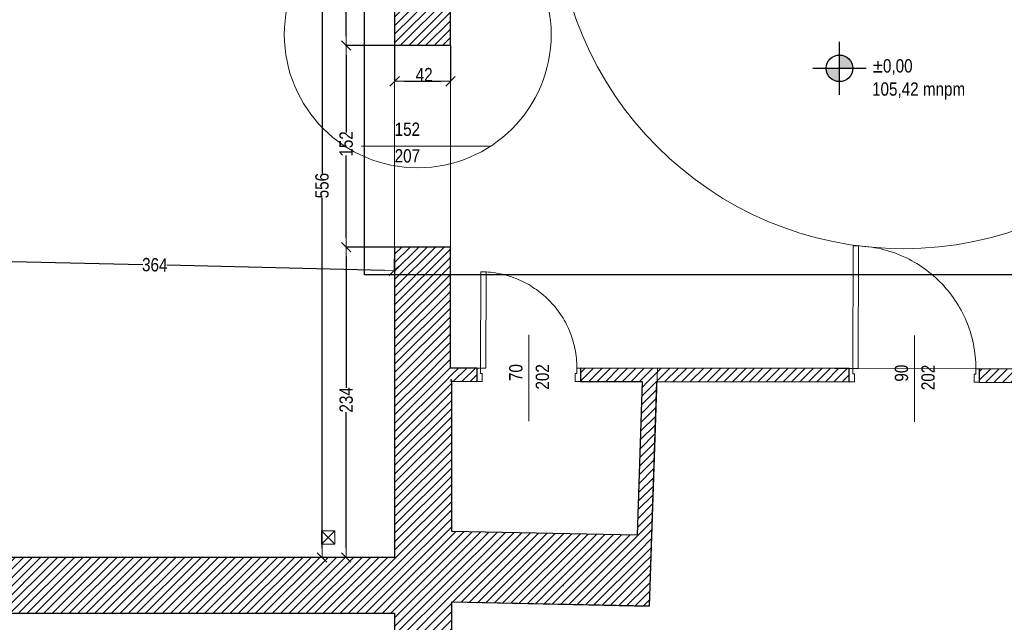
# Model space of a CAD drawing. Header units: millimetres. Extents: x -21056 to 421, y 9759 to 15589.
# Tile 88 of 120: x -2605 to -1864, y 10695 to 11148. Entities that reach past the tile are written whole.
import ezdxf
from ezdxf.enums import TextEntityAlignment as Align

# ---------------------------------------------------------------- set-up
doc = ezdxf.new("R2010")
doc.units = ezdxf.units.MM
doc.header["$LTSCALE"] = 25
doc.header["$MEASUREMENT"] = 0
for name, pattern in [('Kropki i Kreski', [670.277762, 352.777767, -176.388884, 0, -141.111112]), ('Przerywana', [240, 120, -120]), ('Wipeout_Contour', [1000, 0, -1000])]:
    doc.linetypes.add(name, pattern=pattern)
for name, color, linetype, lineweight in [('0_Nr_pióra__60', 230, 'Continuous', 13), ('Drzwi ArchiCAD_Nr_pióra__1', 7, 'Continuous', 13), ('Drzwi ArchiCAD_Nr_pióra__27', 7, 'Continuous', 25), ('Konstrukcja - Siatki mod_Nr_pióra__48', 1, 'Continuous', 15), ('KR_INW_Nr_pióra__101', 252, 'Continuous', 5), ('KR_INW_Nr_pióra__27', 7, 'Continuous', 25), ('NAPIS_SODON_Nr_pióra__121', 255, 'Continuous', 0), ('PRZEBUDOWA_WYBURZENIA_DZIAŁOWE_Nr_pióra__1', 7, 'Continuous', 13), ('PRZEBUDOWA_WYBURZENIA_DZIAŁOWE_Nr_pióra__27', 7, 'Continuous', 25), ('PRZEBUDOWA_WYBURZENIA_DZIAŁOWE_Nr_pióra__48', 1, 'Continuous', 15), ('WN_WKAN_Nr_pióra__2', 8, 'Continuous', 13), ('Wymiarowanie - Poziomy_Nr_pióra__28', 1, 'Continuous', 25), ('Wymiarowanie - Poziomy_Nr_pióra__8', 1, 'Continuous', 100), ('Znaczniki drzwi ArchiCADa_Nr_pióra__20', 1, 'Continuous', 13), ('Znaczniki drzwi ArchiCADa_Nr_pióra__7', 7, 'Continuous', 13)]:
    doc.layers.add(name, color=color, linetype=linetype, lineweight=lineweight)
for name, color, linetype in [('Drzwi ArchiCAD', 7, 'Continuous'), ('Konstrukcja - Siatki mod', 7, 'Continuous'), ('KR_INW', 7, 'Continuous'), ('MV RAMKA', 7, 'Continuous'), ('NAPIS_SODON', 7, 'Continuous'), ('PRZEBUDOWA_WYBURZENIA_DZIAŁOWE', 7, 'Continuous'), ('PRZEBUDOWA_WYBURZENIA_OPIS', 7, 'Continuous'), ('WN_WKAN', 7, 'Continuous'), ('Wymiarowanie - Poziomy', 7, 'Continuous'), ('Znaczniki drzwi ArchiCADa', 7, 'Continuous')]:
    doc.layers.add(name, color=color, linetype=linetype)
doc.styles.add('GENERATED_STYLE_1', font='ARIALN.TTF')
doc.linetypes.add('Dymek', pattern='A,0,[2,20231130_WYBURZENIA1.Shx,S=15.817082,R=0,X=-0.000255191,Y=0.048578],-1983.5,0', length=1983.5)
doc.linetypes.add('X', pattern='A,0,[1,20231130_WYBURZENIA1.Shx,S=2.380952,R=0,X=0,Y=0],-300,0', length=300)
doc.dimstyles.new('GENERATED_STYLE__1', dxfattribs={"dimscale": 0.1, "dimtxt": 100, "dimasz": 71.25, "dimexe": 0.18, "dimexo": 0, "dimgap": 0.09, "dimtad": 1, "dimdec": 0, "dimzin": 0, "dimdsep": 46, "dimtxsty": 'GENERATED_STYLE_1', "dimblk": 'ARROWHEAD_6', "dimblk1": 'ARROWHEAD_6', "dimblk2": 'ARROWHEAD_6', "dimcen": 0.09, "dimclrd": 256, "dimclre": 256, "dimclrt": 256, "dimadec": 1, "dimazin": 0, "dimtfac": 1, "dimtdec": 4, "dimtmove": 0, "dimatfit": 3, "dimfxl": 1, "dimtolj": 1, "dimtzin": 0, "dimarcsym": 0})
doc.dimstyles.new('GENERATED_STYLE__2', dxfattribs={"dimscale": 0.1, "dimtxt": 100, "dimasz": 71.25, "dimexe": 0.18, "dimexo": 0, "dimgap": 0.09, "dimtad": 1, "dimtih": 1, "dimtoh": 1, "dimdec": 0, "dimzin": 0, "dimdsep": 46, "dimtxsty": 'GENERATED_STYLE_1', "dimblk": 'ARROWHEAD_6', "dimblk1": 'ARROWHEAD_6', "dimblk2": 'ARROWHEAD_6', "dimcen": 0.09, "dimclrd": 256, "dimclre": 256, "dimclrt": 256, "dimadec": 1, "dimazin": 0, "dimtfac": 1, "dimtdec": 4, "dimtmove": 0, "dimatfit": 3, "dimfxl": 1, "dimtolj": 1, "dimtzin": 0, "dimarcsym": 0})
pattern_1 = [(45, (0, 0), (-31.819804, 31.819804), [])]

# ---------------------------------------------------------------- blocks, each defined once
blk = doc.blocks.new('Strop_2', base_point=(188316, 115154.1))
at = {"layer": 'NAPIS_SODON_Nr_pióra__121', "linetype": 'Continuous', "flags": 128}
blk.add_lwpolyline([(205315.4, 121145.6), (224463.2, 121145.6), (224463.2, 120284.7), (224843.2, 120284.7), (224843.2, 121525.6), (230445.6, 121525.6), (230445.6, 120284.7), (230445.6, 115394.1), (230442.2, 115394.1), (230443.9, 117003.9), (226439, 117009.8), (226379.4, 115221.6), (224893.2, 115252.5), (224893.2, 113397.6), (205242.2, 113397.6)], dxfattribs=at)
blk = doc.blocks.new('Ściana_6', base_point=(224463.2, 113109.1))
at = {"layer": 'KR_INW_Nr_pióra__101', "linetype": 'Continuous'}
h = blk.add_hatch(dxfattribs=at)
h.set_pattern_fill('Cegła_licówka', color=256, style=0, pattern_type=2)
h.set_pattern_definition(pattern_1)
h.paths.add_polyline_path([(224893.2, 113112), (224893.2, 116921.5), (224463.2, 116921.5), (224463.2, 112964.5)])
at = {"layer": 'KR_INW_Nr_pióra__27', "linetype": 'Continuous', "flags": 128}
for points in [[(224463.2, 116921.5), (224463.2, 115586.8)], [(224893.2, 116921.5), (224883.2, 116921.5)], [(224893.2, 115782.6), (224893.2, 116921.5)], [(224893.2, 113112), (224893.2, 115252.5)], [(224463.2, 115166.8), (224463.2, 113397.6)], [(224463.2, 112967.6), (224463.2, 112964.5)]]:
    blk.add_lwpolyline(points, dxfattribs=at)
blk = doc.blocks.new('Drzwi 19_3')
at = {"layer": 'Drzwi ArchiCAD_Nr_pióra__1', "linetype": 'Continuous'}
for p, q in [((422, 0), (422, 924)), ((422, 924), (462, 924)), ((462, 924), (462, 0)), ((-462, 0), (-490, 0)), ((-490, 0), (-490, -100)), ((-462, -40), (-462, 0)), ((462, 0), (422, 0)), ((490, 0), (462, 0)), ((462, 0), (462, -40)), ((490, -100), (490, 0)), ((-450, -40), (-462, -40)), ((-450, -100), (-450, -40)), ((462, -40), (450, -40)), ((450, -40), (450, -100)), ((-490, -100), (-450, -100)), ((450, -100), (490, -100))]:
    blk.add_line(p, q, dxfattribs=at)
at = {"layer": 'Drzwi ArchiCAD_Nr_pióra__1', "linetype": 'Przerywana'}
blk.add_arc((462, 0), 924, 90, 180, dxfattribs=at)
at = {"layer": 'Drzwi ArchiCAD_Nr_pióra__27', "linetype": 'Continuous'}
for p, q in [((-490, -100), (-490, 0)), ((490, -100), (490, 0))]:
    blk.add_line(p, q, dxfattribs=at)
blk = doc.blocks.new('Znacznik Wym 19_17')
at = {"layer": 'Znaczniki drzwi ArchiCADa_Nr_pióra__20', "linetype": 'Continuous'}
blk.add_line((0, 250), (0, -400), dxfattribs=at)
at = {"layer": 'Znaczniki drzwi ArchiCADa_Nr_pióra__7', "style": 'GENERATED_STYLE_1'}
for tag, p in [('AC_MarkerText_2', (-17.6, -97.4)), ('AC_MarkerText_3', (182.4, -161.4))]:
    blk.add_attdef(tag, text='', height=100, rotation=90, dxfattribs=at).set_placement(p, align=Align.BOTTOM_LEFT)
blk = doc.blocks.new('Drzwi 19_4')
at = {"layer": 'Drzwi ArchiCAD_Nr_pióra__1', "linetype": 'Continuous'}
for p, q in [((322, 0), (322, 724)), ((322, 724), (362, 724)), ((362, 724), (362, 0)), ((-362, 0), (-390, 0)), ((-390, 0), (-390, -100)), ((-362, -40), (-362, 0)), ((362, 0), (322, 0)), ((390, 0), (362, 0)), ((362, 0), (362, -40)), ((390, -100), (390, 0)), ((-350, -40), (-362, -40)), ((-350, -100), (-350, -40)), ((362, -40), (350, -40)), ((350, -40), (350, -100)), ((-390, -100), (-350, -100)), ((350, -100), (390, -100))]:
    blk.add_line(p, q, dxfattribs=at)
at = {"layer": 'Drzwi ArchiCAD_Nr_pióra__1', "linetype": 'Przerywana'}
blk.add_arc((362, 0), 724, 90, 180, dxfattribs=at)
at = {"layer": 'Drzwi ArchiCAD_Nr_pióra__27', "linetype": 'Continuous'}
for p, q in [((-390, 0), (-390, -100)), ((390, 0), (390, -100))]:
    blk.add_line(p, q, dxfattribs=at)
blk = doc.blocks.new('Ściana_18', base_point=(224463.2, 117012.7))
at = {"layer": 'KR_INW_Nr_pióra__101', "linetype": 'Continuous'}
h = blk.add_hatch(dxfattribs=at)
h.set_pattern_fill('Cegła_licówka', color=256, style=0, pattern_type=2)
h.set_pattern_definition(pattern_1)
h.paths.add_polyline_path([(224883.2, 116912.1), (225081.9, 116911.8), (225082, 117011.8), (224883.2, 117012.1)])
h = blk.add_hatch(dxfattribs=at)
h.set_pattern_fill('Cegła_licówka', color=256, style=0, pattern_type=2)
h.set_pattern_definition(pattern_1)
h.paths.add_polyline_path([(225862, 117010.6), (225861.9, 116910.6), (227882.5, 116907.7), (227882.7, 117007.7)])
h = blk.add_hatch(dxfattribs=at)
h.set_pattern_fill('Cegła_licówka', color=256, style=0, pattern_type=2)
h.set_pattern_definition(pattern_1)
h.paths.add_polyline_path([(228862.5, 116906.2), (231143.7, 116902.9), (230438.9, 117003.9), (228862.7, 117006.2)])
at = {"layer": 'KR_INW_Nr_pióra__27', "linetype": 'Continuous'}
for p, q in [((225082, 117011.8), (225081.9, 116911.8)), ((225862, 117010.6), (225861.9, 116910.6)), ((227882.5, 116907.7), (227882.7, 117007.7)), ((228862.5, 116906.2), (228862.7, 117006.2))]:
    blk.add_line(p, q, dxfattribs=at)
at = {"layer": 'KR_INW_Nr_pióra__27', "linetype": 'Continuous', "flags": 128}
for points in [[(225082, 117011.8), (224883.2, 117012.1)], [(227882.7, 117007.7), (225862, 117010.6)], [(230438.9, 117003.9), (228862.7, 117006.2)], [(224883.2, 116912.1), (225081.9, 116911.8)], [(225861.9, 116910.6), (226325.6, 116910)], [(226435.6, 116909.8), (227882.5, 116907.7)], [(228862.5, 116906.2), (230443.8, 116903.9)]]:
    blk.add_lwpolyline(points, dxfattribs=at)
at = {"layer": 'Drzwi ArchiCAD', "linetype": 'Continuous', "xscale": -1, "zscale": 1000, "rotation": 359.9160762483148}
for name, p in [('Drzwi 19_3', (228372.7, 117007)), ('Drzwi 19_4', (225472, 117011.2))]:
    blk.add_blockref(name, p, dxfattribs=at)
at = {"layer": 'Znaczniki drzwi ArchiCADa', "color": 14, "lineweight": 13, "true_color": 0xb00000}
ref = blk.add_blockref('Znacznik Wym 19_17', (225472, 117011.2), dxfattribs=dict(at, rotation=359.9160762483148))
ref.add_attrib('AC_MarkerText_2', '70', dxfattribs={"layer": 'Znaczniki drzwi ArchiCADa_Nr_pióra__7', "color": 7, "height": 100, "rotation": 89.91608, "style": 'GENERATED_STYLE_1'}).set_placement((225454.2, 116913.9), align=Align.BOTTOM_LEFT)
ref.add_attrib('AC_MarkerText_3', '202', dxfattribs={"layer": 'Znaczniki drzwi ArchiCADa_Nr_pióra__7', "color": 7, "height": 100, "rotation": 89.91608, "style": 'GENERATED_STYLE_1'}).set_placement((225654.1, 116849.6), align=Align.BOTTOM_LEFT)
ref = blk.add_blockref('Znacznik Wym 19_17', (228372.7, 117007), dxfattribs=dict(at, rotation=359.9160762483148))
ref.add_attrib('AC_MarkerText_2', '90', dxfattribs={"layer": 'Znaczniki drzwi ArchiCADa_Nr_pióra__7', "color": 7, "height": 100, "rotation": 89.91608, "style": 'GENERATED_STYLE_1'}).set_placement((228354.8, 116909.6), align=Align.BOTTOM_LEFT)
ref.add_attrib('AC_MarkerText_3', '202', dxfattribs={"layer": 'Znaczniki drzwi ArchiCADa_Nr_pióra__7', "color": 7, "height": 100, "rotation": 89.91608, "style": 'GENERATED_STYLE_1'}).set_placement((228554.7, 116845.3), align=Align.BOTTOM_LEFT)
blk = doc.blocks.new('Ściana_19', base_point=(226328.9, 117009.9))
at = {"layer": 'KR_INW_Nr_pióra__101', "linetype": 'Continuous'}
h = blk.add_hatch(dxfattribs=at)
h.set_pattern_fill('Cegła_licówka', color=256, style=0, pattern_type=2)
h.set_pattern_definition(pattern_1)
h.paths.add_polyline_path([(226325.6, 116910), (226287.1, 115753.7), (226379.4, 115221.6), (226435.6, 116909.8)])
at = {"layer": 'KR_INW_Nr_pióra__27', "linetype": 'Continuous', "flags": 128}
for points in [[(226325.6, 116910), (226287.1, 115753.7)], [(226379.4, 115221.6), (226435.6, 116909.8)]]:
    blk.add_lwpolyline(points, dxfattribs=at)
blk = doc.blocks.new('Ściana_20', base_point=(226287.1, 115753.7))
at = {"layer": 'KR_INW_Nr_pióra__101', "linetype": 'Continuous'}
h = blk.add_hatch(dxfattribs=at)
h.set_pattern_fill('Cegła_licówka', color=256, style=0, pattern_type=2)
h.set_pattern_definition(pattern_1)
h.paths.add_polyline_path([(226287.1, 115753.7), (224893.2, 115782.6), (224893.2, 115252.5), (226379.4, 115221.6)])
at = {"layer": 'KR_INW_Nr_pióra__27', "linetype": 'Continuous', "flags": 128}
for points in [[(226287.1, 115753.7), (224893.2, 115782.6)], [(224893.2, 115252.5), (226379.4, 115221.6)]]:
    blk.add_lwpolyline(points, dxfattribs=at)
blk = doc.blocks.new('Ściana_119', base_point=(224463.2, 116921.5))
at = {"layer": 'KR_INW_Nr_pióra__101', "linetype": 'Continuous'}
h = blk.add_hatch(dxfattribs=at)
h.set_pattern_fill('Cegła_licówka', color=256, style=0, pattern_type=2)
h.set_pattern_definition(pattern_1)
h.paths.add_polyline_path([(224883.2, 116921.5), (224883.2, 117921.9), (224463.2, 117921.9), (224463.2, 116921.5)])
at = {"layer": 'KR_INW_Nr_pióra__27', "linetype": 'Continuous', "flags": 128}
for points in [[(224883.2, 117921.9), (224463.2, 117921.9)], [(224463.2, 117921.9), (224463.2, 116921.5)], [(224883.2, 117012.1), (224883.2, 117921.9)]]:
    blk.add_lwpolyline(points, dxfattribs=at)
blk = doc.blocks.new('Znacznik Wym 19_40')
at = {"layer": 'Znaczniki drzwi ArchiCADa_Nr_pióra__20', "linetype": 'Continuous'}
blk.add_line((0, 250), (0, -720), dxfattribs=at)
at = {"layer": 'Znaczniki drzwi ArchiCADa_Nr_pióra__7', "style": 'GENERATED_STYLE_1'}
for tag, p in [('AC_MarkerText_3', (-182.4, 30.7)), ('AC_MarkerText_2', (17.6, 30.7))]:
    blk.add_attdef(tag, text='', height=100, rotation=270, dxfattribs=at).set_placement(p, align=Align.BOTTOM_LEFT)
blk = doc.blocks.new('Ściana_127', base_point=(224463.2, 117921.9))
at = {"layer": 'PRZEBUDOWA_WYBURZENIA_DZIAŁOWE_Nr_pióra__48', "linetype": 'Continuous'}
h = blk.add_hatch(dxfattribs=at)
h.set_pattern_fill('Cegła_licówka', color=256, style=0, pattern_type=2)
h.set_pattern_definition(pattern_1)
h.paths.add_polyline_path([(224883.2, 120302.4), (224463.2, 120302.4), (224463.2, 119438), (224883.2, 119438)])
at = {"layer": 'PRZEBUDOWA_WYBURZENIA_DZIAŁOWE_Nr_pióra__27', "linetype": 'X'}
for p, q in [((224883.2, 119438), (224463.2, 119438)), ((224883.2, 117921.9), (224463.2, 117921.9))]:
    blk.add_line(p, q, dxfattribs=at)
at = {"layer": 'PRZEBUDOWA_WYBURZENIA_DZIAŁOWE_Nr_pióra__27', "linetype": 'X', "flags": 128}
for points in [[(224883.2, 120302.4), (224463.2, 120302.4)], [(224463.2, 120302.4), (224463.2, 119438)], [(224883.2, 119438), (224883.2, 120302.4)]]:
    blk.add_lwpolyline(points, dxfattribs=at)
at = {"layer": 'Znaczniki drzwi ArchiCADa', "color": 14, "lineweight": 13, "true_color": 0xb00000}
ref = blk.add_blockref('Znacznik Wym 19_40', (224463.2, 118679.9), dxfattribs=dict(at, rotation=90))
ref.add_attrib('AC_MarkerText_2', '152', dxfattribs={"layer": 'Znaczniki drzwi ArchiCADa_Nr_pióra__7', "color": 7, "height": 100, "rotation": 360, "style": 'GENERATED_STYLE_1'}).set_placement((224463.2, 118728.3), align=Align.BOTTOM_LEFT)
ref.add_attrib('AC_MarkerText_3', '207', dxfattribs={"layer": 'Znaczniki drzwi ArchiCADa_Nr_pióra__7', "color": 7, "height": 100, "rotation": 360, "style": 'GENERATED_STYLE_1'}).set_placement((224463.2, 118528.3), align=Align.BOTTOM_LEFT)
blk = doc.blocks.new('Ściana_133', base_point=(218312.4, 115586.8))
at = {"layer": 'KR_INW_Nr_pióra__101', "linetype": 'Continuous'}
h = blk.add_hatch(dxfattribs=at)
h.set_pattern_fill('Cegła_licówka', color=256, style=0, pattern_type=2)
h.set_pattern_definition(pattern_1)
h.paths.add_polyline_path([(218312.4, 115166.8), (224463.2, 115166.8), (224463.2, 115586.8), (218312.4, 115586.8)])
at = {"layer": 'KR_INW_Nr_pióra__27', "linetype": 'Continuous', "flags": 128}
for points in [[(220688.1, 115586.8), (218312.4, 115586.8)], [(218312.4, 115586.8), (218312.4, 115166.8)], [(221340.1, 115586.8), (220798.1, 115586.8)], [(224463.2, 115586.8), (221450.1, 115586.8)], [(218312.4, 115166.8), (218956.3, 115166.8)], [(219086.3, 115166.8), (224463.2, 115166.8)]]:
    blk.add_lwpolyline(points, dxfattribs=at)
blk = doc.blocks.new('Symbol Kratka ściekowej 19')
at = {"layer": 'WN_WKAN_Nr_pióra__2', "linetype": 'Continuous'}
for p, q in [((100, 100), (0, 100)), ((0, 100), (0, 0)), ((0, 0), (100, 100)), ((100, 0), (0, 100)), ((100, 0), (100, 100)), ((0, 0), (100, 0))]:
    blk.add_line(p, q, dxfattribs=at)
blk = doc.blocks.new('ARROWHEAD_6')
at = {"color": 0, "linetype": 'Continuous', "lineweight": 0}
for p, q in [((0, 0), (-1, 0)), ((-0.5, -0.5), (0.5, 0.5))]:
    blk.add_line(p, q, dxfattribs=at)
blk = doc.blocks.new('*D659')
at = {"layer": 'Defpoints', "color": 0}
for p in [(-2322.53, 10977.11), (-2322.96, 10959.3), (-2689.87, 10832.96)]:
    blk.add_point(p, dxfattribs=at)
at = {"layer": 'PRZEBUDOWA_WYBURZENIA_OPIS', "linetype": 'Continuous', "lineweight": -2}
for p, q in [((-2322.53, 10977.11), (-2322.96, 10959.28)), ((-2689.87, 10832.96), (-2686.56, 10968.21)), ((-2679.44, 10968.01), (-2512.03, 10963.92)), ((-2330.08, 10959.48), (-2493.93, 10963.48))]:
    blk.add_line(p, q, dxfattribs=at)
at = {"layer": 'PRZEBUDOWA_WYBURZENIA_OPIS', "linetype": 'ByBlock', "lineweight": -2, "xscale": 7.125, "yscale": 7.125, "zscale": 7.125}
for p, rotation in [((-2686.56, 10968.19), 178.6001029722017), ((-2322.96, 10959.3), 358.6001029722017)]:
    blk.add_blockref('ARROWHEAD_6', p, dxfattribs=dict(at, rotation=rotation))
at = {"layer": 'PRZEBUDOWA_WYBURZENIA_OPIS', "lineweight": 13, "insert": (-2502.98, 10963.7), "char_height": 10, "attachment_point": 5, "rotation": 358.6001, "style": 'GENERATED_STYLE_1'}
blk.add_mtext('\\A1;364', dxfattribs=at)
blk = doc.blocks.new('*D664')
at = {"layer": 'Defpoints', "color": 0}
for p in [(-2358.96, 10977.11), (-2322.53, 10977.11), (-2322.53, 10743.6)]:
    blk.add_point(p, dxfattribs=at)
at = {"layer": 'PRZEBUDOWA_WYBURZENIA_OPIS', "linetype": 'Continuous', "lineweight": -2}
for p, q in [((-2322.53, 10977.11), (-2358.98, 10977.11)), ((-2358.96, 10969.99), (-2358.96, 10871.26)), ((-2358.96, 10750.73), (-2358.96, 10853.02)), ((-2322.53, 10743.6), (-2358.98, 10743.6))]:
    blk.add_line(p, q, dxfattribs=at)
at = {"layer": 'PRZEBUDOWA_WYBURZENIA_OPIS', "linetype": 'ByBlock', "lineweight": -2, "xscale": 7.125, "yscale": 7.125, "zscale": 7.125}
for p, rotation in [((-2358.96, 10977.11), 90), ((-2358.96, 10743.6), 270)]:
    blk.add_blockref('ARROWHEAD_6', p, dxfattribs=dict(at, rotation=rotation))
at = {"layer": 'PRZEBUDOWA_WYBURZENIA_OPIS', "lineweight": 13, "insert": (-2358.96, 10862.14), "char_height": 10, "attachment_point": 5, "rotation": 90, "style": 'GENERATED_STYLE_1'}
blk.add_mtext('\\A1;234', dxfattribs=at)
blk = doc.blocks.new('*D665')
at = {"layer": 'Defpoints', "color": 0}
for p in [(-2358.96, 11128.73), (-2322.53, 11128.73), (-2322.53, 10977.11)]:
    blk.add_point(p, dxfattribs=at)
at = {"layer": 'PRZEBUDOWA_WYBURZENIA_OPIS', "linetype": 'Continuous', "lineweight": -2}
for p, q in [((-2322.53, 11128.73), (-2358.98, 11128.73)), ((-2358.96, 11121.6), (-2358.96, 11063.35)), ((-2358.96, 10984.24), (-2358.96, 11046.06)), ((-2322.53, 10977.11), (-2358.98, 10977.11))]:
    blk.add_line(p, q, dxfattribs=at)
at = {"layer": 'PRZEBUDOWA_WYBURZENIA_OPIS', "linetype": 'ByBlock', "lineweight": -2, "xscale": 7.125, "yscale": 7.125, "zscale": 7.125}
for p, rotation in [((-2358.96, 11128.73), 90), ((-2358.96, 10977.11), 270)]:
    blk.add_blockref('ARROWHEAD_6', p, dxfattribs=dict(at, rotation=rotation))
at = {"layer": 'PRZEBUDOWA_WYBURZENIA_OPIS', "lineweight": 13, "insert": (-2358.96, 11054.7), "char_height": 10, "attachment_point": 5, "rotation": 90, "style": 'GENERATED_STYLE_1'}
blk.add_mtext('\\A1;152', dxfattribs=at)
blk = doc.blocks.new('*D666')
at = {"layer": 'Defpoints', "color": 0}
for p in [(-2358.96, 11215.17), (-2322.53, 11215.17), (-2322.53, 11128.73)]:
    blk.add_point(p, dxfattribs=at)
at = {"layer": 'PRZEBUDOWA_WYBURZENIA_OPIS', "linetype": 'Continuous', "lineweight": -2}
for p, q in [((-2322.53, 11215.17), (-2358.98, 11215.17)), ((-2358.96, 11208.04), (-2358.96, 11179.02)), ((-2358.96, 11135.85), (-2358.96, 11167.26)), ((-2322.53, 11128.73), (-2358.98, 11128.73))]:
    blk.add_line(p, q, dxfattribs=at)
at = {"layer": 'PRZEBUDOWA_WYBURZENIA_OPIS', "linetype": 'ByBlock', "lineweight": -2, "xscale": 7.125, "yscale": 7.125, "zscale": 7.125}
for p, rotation in [((-2358.96, 11215.17), 90), ((-2358.96, 11128.73), 270)]:
    blk.add_blockref('ARROWHEAD_6', p, dxfattribs=dict(at, rotation=rotation))
at = {"layer": 'PRZEBUDOWA_WYBURZENIA_OPIS', "lineweight": 13, "insert": (-2358.96, 11173.14), "char_height": 10, "attachment_point": 5, "rotation": 90, "style": 'GENERATED_STYLE_1'}
blk.add_mtext('\\A1;86', dxfattribs=at)
blk = doc.blocks.new('*D668')
at = {"layer": 'Defpoints', "color": 0}
for p in [(-2377.14, 11299.49), (-2322.53, 11299.49), (-2322.53, 10743.6)]:
    blk.add_point(p, dxfattribs=at)
at = {"layer": 'PRZEBUDOWA_WYBURZENIA_OPIS', "linetype": 'Continuous', "lineweight": -2}
for p, q in [((-2322.53, 11299.49), (-2377.16, 11299.49)), ((-2377.14, 11292.36), (-2377.14, 11032.39)), ((-2377.14, 10750.73), (-2377.14, 11014.26)), ((-2322.53, 10743.6), (-2377.16, 10743.6))]:
    blk.add_line(p, q, dxfattribs=at)
at = {"layer": 'PRZEBUDOWA_WYBURZENIA_OPIS', "linetype": 'ByBlock', "lineweight": -2, "xscale": 7.125, "yscale": 7.125, "zscale": 7.125}
for p, rotation in [((-2377.14, 11299.49), 90), ((-2377.14, 10743.6), 270)]:
    blk.add_blockref('ARROWHEAD_6', p, dxfattribs=dict(at, rotation=rotation))
at = {"layer": 'PRZEBUDOWA_WYBURZENIA_OPIS', "lineweight": 13, "insert": (-2377.14, 11023.33), "char_height": 10, "attachment_point": 5, "rotation": 90, "style": 'GENERATED_STYLE_1'}
blk.add_mtext('\\A1;556', dxfattribs=at)
blk = doc.blocks.new('*D669')
at = {"layer": 'Defpoints', "color": 0}
for p in [(-2322.53, 11128.73), (-2280.53, 11128.73), (-2280.53, 11101.81)]:
    blk.add_point(p, dxfattribs=at)
at = {"layer": 'PRZEBUDOWA_WYBURZENIA_OPIS', "linetype": 'Continuous', "lineweight": -2}
for p, q in [((-2322.53, 11128.73), (-2322.53, 11101.79)), ((-2280.53, 11128.73), (-2280.53, 11101.79)), ((-2315.4, 11101.81), (-2287.65, 11101.81))]:
    blk.add_line(p, q, dxfattribs=at)
at = {"layer": 'PRZEBUDOWA_WYBURZENIA_OPIS', "linetype": 'ByBlock', "lineweight": -2, "xscale": 7.125, "yscale": 7.125, "zscale": 7.125, "rotation": 180}
blk.add_blockref('ARROWHEAD_6', (-2322.53, 11101.81), dxfattribs=at)
at = {"layer": 'PRZEBUDOWA_WYBURZENIA_OPIS', "linetype": 'ByBlock', "lineweight": -2, "xscale": 7.125, "yscale": 7.125, "zscale": 7.125}
blk.add_blockref('ARROWHEAD_6', (-2280.53, 11101.81), dxfattribs=at)
at = {"layer": 'PRZEBUDOWA_WYBURZENIA_OPIS', "lineweight": 13, "insert": (-2300.34, 11106.84), "char_height": 10, "attachment_point": 5, "style": 'GENERATED_STYLE_1'}
blk.add_mtext('\\A1;42', dxfattribs=at)
blk = doc.blocks.new('Koty wysokościowe_1', base_point=(227809.5, 119266.6))
at = {"layer": 'Wymiarowanie - Poziomy_Nr_pióra__28', "linetype": 'Continuous'}
for points in [[(227809.5, 119266.6), (227909.5, 119266.6), (227901.9, 119304.8), (227880.2, 119337.3), (227847.7, 119359), (227809.5, 119366.6)], [(227809.5, 119266.6), (227709.5, 119266.6), (227717.1, 119228.3), (227738.8, 119195.9), (227771.2, 119174.2), (227809.5, 119166.6)]]:
    blk.add_hatch(color=256, dxfattribs=at).paths.add_polyline_path(points)
for p, q in [((227809.5, 119066.6), (227809.5, 119466.6)), ((227609.5, 119266.6), (228009.5, 119266.6))]:
    blk.add_line(p, q, dxfattribs=at)
blk.add_circle((227809.5, 119266.6), 100, dxfattribs=at)
at = {"color": 254, "linetype": 'Wipeout_Contour', "lineweight": 0, "ltscale": 1029985.291096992}
blk.add_wipeout([(228038, 119195.1), (228382.1, 119195.1), (228382.1, 119338), (228038, 119338)], dxfattribs=at).dxf.layer = 'Wymiarowanie - Poziomy'
at = {"layer": 'Wymiarowanie - Poziomy_Nr_pióra__28', "insert": (228059.5, 119216.6), "char_height": 100, "attachment_point": 7, "style": 'GENERATED_STYLE_1'}
blk.add_mtext('\\A1;{\\fArial Narrow|b0|i0|c238|p34;±0,00}', dxfattribs=at)
blk = doc.blocks.new('Standardowy znacznik siatki_8')
at = {"layer": 'Konstrukcja - Siatki mod_Nr_pióra__48', "linetype": 'Kropki i Kreski'}
blk.add_line((1000, 0), (72912, 0), dxfattribs=at)

msp = doc.modelspace()

# ---------------------------------------------------------------- linework, layer by layer
at = {"layer": '0_Nr_pióra__60', "linetype": 'Dymek'}
for centre, radius in [((-1939.94, 11237.52), 261.64), ((-2305.16, 11137.11), 100.37)]:
    msp.add_circle(centre, radius, dxfattribs=at)
at = {"layer": 'PRZEBUDOWA_WYBURZENIA_DZIAŁOWE_Nr_pióra__1', "linetype": 'Przerywana'}
for p, q in [((-2322.53, 10977.11), (-2322.53, 11128.73)), ((-2280.53, 10977.11), (-2280.53, 11128.73))]:
    msp.add_line(p, q, dxfattribs=at)

# ---------------------------------------------------------------- block references
at = {"layer": 'Konstrukcja - Siatki mod', "color": 8, "linetype": 'Continuous', "lineweight": 13, "xscale": 0.1, "yscale": 0.1, "zscale": 100}
msp.add_blockref('Standardowy znacznik siatki_8', (-6969.92, 10722.14), dxfattribs=at)
at = {"layer": 'KR_INW', "xscale": 0.1, "yscale": 0.1, "zscale": 0.1}
for name, p in [('Ściana_119', (-2322.53, 10877.08)), ('Ściana_18', (-2322.53, 10886.19)), ('Ściana_6', (-2322.53, 10495.83)), ('Ściana_19', (-2135.96, 10885.92)), ('Ściana_20', (-2140.14, 10760.29)), ('Ściana_133', (-2937.61, 10743.6))]:
    msp.add_blockref(name, p, dxfattribs=at)
at = {"layer": 'NAPIS_SODON', "color": 255, "linetype": 'Continuous', "lineweight": 0, "xscale": 0.1, "yscale": 0.1, "zscale": 0.1}
msp.add_blockref('Strop_2', (-5937.25, 10700.34), dxfattribs=at)
at = {"layer": 'PRZEBUDOWA_WYBURZENIA_DZIAŁOWE', "xscale": 0.1, "yscale": 0.1, "zscale": 0.1}
msp.add_blockref('Ściana_127', (-2322.53, 10977.11), dxfattribs=at)
at = {"layer": 'WN_WKAN', "color": 104, "linetype": 'Continuous', "lineweight": 13, "true_color": 0x029e21, "xscale": 0.1, "yscale": 0.1, "zscale": 100, "rotation": 90}
msp.add_blockref('Symbol Kratka ściekowej 19', (-2367.63, 10753.6), dxfattribs=at)

# ---------------------------------------------------------------- dimensions: what is measured, and where the dimension line sits
at = {"layer": 'PRZEBUDOWA_WYBURZENIA_OPIS', "linetype": 'Continuous', "lineweight": 13}
for base, p1, p2, angle, picture, middle, turn in [((-2377.14, 11299.49), (-2322.53, 10743.6), (-2322.53, 11299.49), 90, '*D668', (-2377.14, 11023.33), 90), ((-2358.96, 11215.17), (-2322.53, 11128.73), (-2322.53, 11215.17), 90, '*D666', (-2358.96, 11173.14), 90), ((-2358.96, 11128.73), (-2322.53, 10977.11), (-2322.53, 11128.73), 90, '*D665', (-2358.96, 11054.7), 90), ((-2322.96, 10959.3), (-2689.87, 10832.96), (-2322.53, 10977.11), 358.6001, '*D659', (-2502.98, 10963.7), 358.6001), ((-2358.96, 10977.11), (-2322.53, 10743.6), (-2322.53, 10977.11), 90, '*D664', (-2358.96, 10862.14), 90)]:
    dim = msp.add_linear_dim(base=base, p1=p1, p2=p2, angle=angle, dimstyle='GENERATED_STYLE__1', dxfattribs=at)
    dim.commit()
    dim.dimension.update_dxf_attribs({"geometry": picture, "text_midpoint": middle, "dimtype": 160, "text_rotation": turn})
dim = msp.add_linear_dim(base=(-2280.53, 11101.81), p1=(-2322.53, 11128.73), p2=(-2280.53, 11128.73), dimstyle='GENERATED_STYLE__2', dxfattribs=at)
dim.commit()
dim.dimension.update_dxf_attribs({"geometry": '*D669', "text_midpoint": (-2300.34, 11101.81), "dimtype": 160})

# ---------------------------------------------------------------- next in the draw order: block references
at = {"layer": 'Wymiarowanie - Poziomy', "color": 14, "lineweight": 25, "true_color": 0xa80f02, "xscale": 0.1, "yscale": 0.1, "zscale": 0.1}
msp.add_blockref('Koty wysokościowe_1', (-1987.9, 11111.58), dxfattribs=at)

# ---------------------------------------------------------------- next in the draw order: wipeouts: each hides what was drawn before it
at = {"linetype": 'Wipeout_Contour', "ltscale": 1030539.311113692}
msp.add_wipeout([(-1963.45, 11102.99), (-1884.58, 11102.99), (-1884.58, 11088.7), (-1963.45, 11088.7)], dxfattribs=at).dxf.layer = 'Wymiarowanie - Poziomy_Nr_pióra__8'

# ---------------------------------------------------------------- next in the draw order: linework, layer by layer
at = {"layer": 'MV RAMKA', "color": 14, "true_color": 0xb00000}
msp.add_lwpolyline([(-2345.29, 11287.37), (-1712.05, 11287.37), (-1712.05, 10956.28), (-2345.29, 10956.28)], close=True, dxfattribs=at)

# ---------------------------------------------------------------- next in the draw order: texts
at = {"layer": 'Wymiarowanie - Poziomy_Nr_pióra__8', "linetype": 'Continuous', "insert": (-1963.45, 11101), "char_height": 10, "attachment_point": 1, "style": 'GENERATED_STYLE_1'}
msp.add_mtext('\\A1;{\\fArial Narrow|b0|i0|c238|p34;105,42 mnpm}', dxfattribs=at)

doc.saveas('drawing.dxf')
